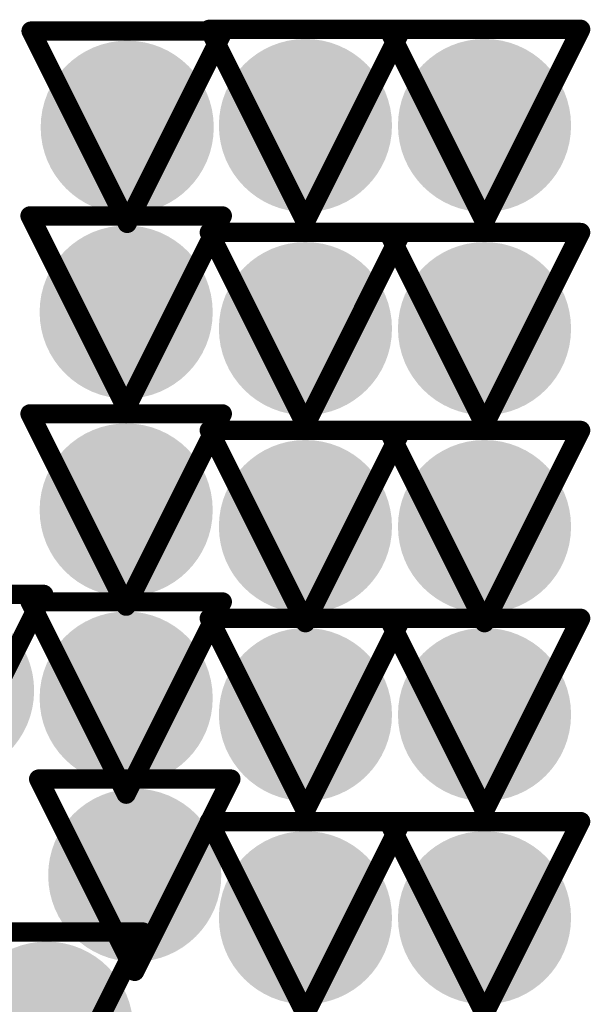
# Model space of a CAD drawing. Header units: inches. Extents: x -2.3 to 12.7, y -2.8 to 6.7.
# Tile 125 of 171: x 0.3839 to 0.4432, y 1.5069 to 1.6093. Entities that reach past the tile are written whole.
import ezdxf

# ---------------------------------------------------------------- set-up
doc = ezdxf.new("R2010")
doc.units = ezdxf.units.IN
doc.header["$MEASUREMENT"] = 0
for name, color, linetype in [('Bottom Layer', 5, 'Continuous'), ('Drill Drawing', 1, 'Continuous'), ('L2_GND1', 16, 'Continuous'), ('L3_PWR1', 130, 'Continuous'), ('Top Layer', 1, 'Continuous'), ('Via Holes', 16, 'Continuous')]:
    doc.layers.add(name, color=color, linetype=linetype)

msp = doc.modelspace()

# ---------------------------------------------------------------- hatches: boundary and pattern name
at = {"layer": 'Bottom Layer'}
h = msp.add_hatch(color=5, dxfattribs=at)
edge = h.paths.add_edge_path()
edge.add_arc((0.41362, 1.59825), 0.009, 0, 360)
h = msp.add_hatch(color=5, dxfattribs=at)
edge = h.paths.add_edge_path()
edge.add_arc((0.43224, 1.59825), 0.009, 0, 360)
h = msp.add_hatch(color=5, dxfattribs=at)
edge = h.paths.add_edge_path()
edge.add_arc((0.39509, 1.59807), 0.009, 0, 360)
h = msp.add_hatch(color=5, dxfattribs=at)
edge = h.paths.add_edge_path()
edge.add_arc((0.39498, 1.57885), 0.009, 0, 360)
h = msp.add_hatch(color=5, dxfattribs=at)
edge = h.paths.add_edge_path()
edge.add_arc((0.41362, 1.57713), 0.009, 0, 360)
h = msp.add_hatch(color=5, dxfattribs=at)
edge = h.paths.add_edge_path()
edge.add_arc((0.43224, 1.57713), 0.009, 0, 360)
h = msp.add_hatch(color=5, dxfattribs=at)
edge = h.paths.add_edge_path()
edge.add_arc((0.39498, 1.55827), 0.009, 0, 360)
h = msp.add_hatch(color=5, dxfattribs=at)
edge = h.paths.add_edge_path()
edge.add_arc((0.41362, 1.55655), 0.009, 0, 360)
h = msp.add_hatch(color=5, dxfattribs=at)
edge = h.paths.add_edge_path()
edge.add_arc((0.43224, 1.55655), 0.009, 0, 360)
h = msp.add_hatch(color=5, dxfattribs=at)
edge = h.paths.add_edge_path()
edge.add_arc((0.37641, 1.5395), 0.009, 0, 360)
h = msp.add_hatch(color=5, dxfattribs=at)
edge = h.paths.add_edge_path()
edge.add_arc((0.39498, 1.53872), 0.009, 0, 360)
h = msp.add_hatch(color=5, dxfattribs=at)
edge = h.paths.add_edge_path()
edge.add_arc((0.41362, 1.53701), 0.009, 0, 360)
h = msp.add_hatch(color=5, dxfattribs=at)
edge = h.paths.add_edge_path()
edge.add_arc((0.43224, 1.53701), 0.009, 0, 360)
h = msp.add_hatch(color=5, dxfattribs=at)
edge = h.paths.add_edge_path()
edge.add_arc((0.39587, 1.5203), 0.009, 0, 360)
h = msp.add_hatch(color=5, dxfattribs=at)
edge = h.paths.add_edge_path()
edge.add_arc((0.41362, 1.51588), 0.009, 0, 360)
h = msp.add_hatch(color=5, dxfattribs=at)
edge = h.paths.add_edge_path()
edge.add_arc((0.43224, 1.51588), 0.009, 0, 360)
h = msp.add_hatch(color=5, dxfattribs=at)
edge = h.paths.add_edge_path()
edge.add_arc((0.38671, 1.5044), 0.009, 0, 360)
at = {"layer": 'L2_GND1'}
h = msp.add_hatch(color=16, dxfattribs=at)
edge = h.paths.add_edge_path()
edge.add_arc((0.41362, 1.59825), 0.009, 0, 360)
h = msp.add_hatch(color=16, dxfattribs=at)
edge = h.paths.add_edge_path()
edge.add_arc((0.43224, 1.59825), 0.009, 0, 360)
h = msp.add_hatch(color=16, dxfattribs=at)
edge = h.paths.add_edge_path()
edge.add_arc((0.39509, 1.59807), 0.009, 0, 360)
h = msp.add_hatch(color=16, dxfattribs=at)
edge = h.paths.add_edge_path()
edge.add_arc((0.39498, 1.57885), 0.009, 0, 360)
h = msp.add_hatch(color=16, dxfattribs=at)
edge = h.paths.add_edge_path()
edge.add_arc((0.41362, 1.57713), 0.009, 0, 360)
h = msp.add_hatch(color=16, dxfattribs=at)
edge = h.paths.add_edge_path()
edge.add_arc((0.43224, 1.57713), 0.009, 0, 360)
h = msp.add_hatch(color=16, dxfattribs=at)
edge = h.paths.add_edge_path()
edge.add_arc((0.39498, 1.55827), 0.009, 0, 360)
h = msp.add_hatch(color=16, dxfattribs=at)
edge = h.paths.add_edge_path()
edge.add_arc((0.41362, 1.55655), 0.009, 0, 360)
h = msp.add_hatch(color=16, dxfattribs=at)
edge = h.paths.add_edge_path()
edge.add_arc((0.43224, 1.55655), 0.009, 0, 360)
h = msp.add_hatch(color=16, dxfattribs=at)
edge = h.paths.add_edge_path()
edge.add_arc((0.37641, 1.5395), 0.009, 0, 360)
h = msp.add_hatch(color=16, dxfattribs=at)
edge = h.paths.add_edge_path()
edge.add_arc((0.39498, 1.53872), 0.009, 0, 360)
h = msp.add_hatch(color=16, dxfattribs=at)
edge = h.paths.add_edge_path()
edge.add_arc((0.41362, 1.53701), 0.009, 0, 360)
h = msp.add_hatch(color=16, dxfattribs=at)
edge = h.paths.add_edge_path()
edge.add_arc((0.43224, 1.53701), 0.009, 0, 360)
h = msp.add_hatch(color=16, dxfattribs=at)
edge = h.paths.add_edge_path()
edge.add_arc((0.39587, 1.5203), 0.009, 0, 360)
h = msp.add_hatch(color=16, dxfattribs=at)
edge = h.paths.add_edge_path()
edge.add_arc((0.41362, 1.51588), 0.009, 0, 360)
h = msp.add_hatch(color=16, dxfattribs=at)
edge = h.paths.add_edge_path()
edge.add_arc((0.43224, 1.51588), 0.009, 0, 360)
h = msp.add_hatch(color=16, dxfattribs=at)
edge = h.paths.add_edge_path()
edge.add_arc((0.38671, 1.5044), 0.009, 0, 360)
at = {"layer": 'L3_PWR1'}
h = msp.add_hatch(color=130, dxfattribs=at)
edge = h.paths.add_edge_path()
edge.add_arc((0.41362, 1.59825), 0.009, 0, 360)
h = msp.add_hatch(color=130, dxfattribs=at)
edge = h.paths.add_edge_path()
edge.add_arc((0.43224, 1.59825), 0.009, 0, 360)
h = msp.add_hatch(color=130, dxfattribs=at)
edge = h.paths.add_edge_path()
edge.add_arc((0.39509, 1.59807), 0.009, 0, 360)
h = msp.add_hatch(color=130, dxfattribs=at)
edge = h.paths.add_edge_path()
edge.add_arc((0.39498, 1.57885), 0.009, 0, 360)
h = msp.add_hatch(color=130, dxfattribs=at)
edge = h.paths.add_edge_path()
edge.add_arc((0.41362, 1.57713), 0.009, 0, 360)
h = msp.add_hatch(color=130, dxfattribs=at)
edge = h.paths.add_edge_path()
edge.add_arc((0.43224, 1.57713), 0.009, 0, 360)
h = msp.add_hatch(color=130, dxfattribs=at)
edge = h.paths.add_edge_path()
edge.add_arc((0.39498, 1.55827), 0.009, 0, 360)
h = msp.add_hatch(color=130, dxfattribs=at)
edge = h.paths.add_edge_path()
edge.add_arc((0.41362, 1.55655), 0.009, 0, 360)
h = msp.add_hatch(color=130, dxfattribs=at)
edge = h.paths.add_edge_path()
edge.add_arc((0.43224, 1.55655), 0.009, 0, 360)
h = msp.add_hatch(color=130, dxfattribs=at)
edge = h.paths.add_edge_path()
edge.add_arc((0.37641, 1.5395), 0.009, 0, 360)
h = msp.add_hatch(color=130, dxfattribs=at)
edge = h.paths.add_edge_path()
edge.add_arc((0.39498, 1.53872), 0.009, 0, 360)
h = msp.add_hatch(color=130, dxfattribs=at)
edge = h.paths.add_edge_path()
edge.add_arc((0.41362, 1.53701), 0.009, 0, 360)
h = msp.add_hatch(color=130, dxfattribs=at)
edge = h.paths.add_edge_path()
edge.add_arc((0.43224, 1.53701), 0.009, 0, 360)
h = msp.add_hatch(color=130, dxfattribs=at)
edge = h.paths.add_edge_path()
edge.add_arc((0.39587, 1.5203), 0.009, 0, 360)
h = msp.add_hatch(color=130, dxfattribs=at)
edge = h.paths.add_edge_path()
edge.add_arc((0.41362, 1.51588), 0.009, 0, 360)
h = msp.add_hatch(color=130, dxfattribs=at)
edge = h.paths.add_edge_path()
edge.add_arc((0.43224, 1.51588), 0.009, 0, 360)
h = msp.add_hatch(color=130, dxfattribs=at)
edge = h.paths.add_edge_path()
edge.add_arc((0.38671, 1.5044), 0.009, 0, 360)
at = {"layer": 'Top Layer'}
h = msp.add_hatch(color=1, dxfattribs=at)
edge = h.paths.add_edge_path()
edge.add_arc((0.41362, 1.59825), 0.009, 0, 360)
h = msp.add_hatch(color=1, dxfattribs=at)
edge = h.paths.add_edge_path()
edge.add_arc((0.43224, 1.59825), 0.009, 0, 360)
h = msp.add_hatch(color=1, dxfattribs=at)
edge = h.paths.add_edge_path()
edge.add_arc((0.39509, 1.59807), 0.009, 0, 360)
h = msp.add_hatch(color=1, dxfattribs=at)
edge = h.paths.add_edge_path()
edge.add_arc((0.39498, 1.57885), 0.009, 0, 360)
h = msp.add_hatch(color=1, dxfattribs=at)
edge = h.paths.add_edge_path()
edge.add_arc((0.41362, 1.57713), 0.009, 0, 360)
h = msp.add_hatch(color=1, dxfattribs=at)
edge = h.paths.add_edge_path()
edge.add_arc((0.43224, 1.57713), 0.009, 0, 360)
h = msp.add_hatch(color=1, dxfattribs=at)
edge = h.paths.add_edge_path()
edge.add_arc((0.39498, 1.55827), 0.009, 0, 360)
h = msp.add_hatch(color=1, dxfattribs=at)
edge = h.paths.add_edge_path()
edge.add_arc((0.41362, 1.55655), 0.009, 0, 360)
h = msp.add_hatch(color=1, dxfattribs=at)
edge = h.paths.add_edge_path()
edge.add_arc((0.43224, 1.55655), 0.009, 0, 360)
h = msp.add_hatch(color=1, dxfattribs=at)
edge = h.paths.add_edge_path()
edge.add_arc((0.37641, 1.5395), 0.009, 0, 360)
h = msp.add_hatch(color=1, dxfattribs=at)
edge = h.paths.add_edge_path()
edge.add_arc((0.39498, 1.53872), 0.009, 0, 360)
h = msp.add_hatch(color=1, dxfattribs=at)
edge = h.paths.add_edge_path()
edge.add_arc((0.41362, 1.53701), 0.009, 0, 360)
h = msp.add_hatch(color=1, dxfattribs=at)
edge = h.paths.add_edge_path()
edge.add_arc((0.43224, 1.53701), 0.009, 0, 360)
h = msp.add_hatch(color=1, dxfattribs=at)
edge = h.paths.add_edge_path()
edge.add_arc((0.39587, 1.5203), 0.009, 0, 360)
h = msp.add_hatch(color=1, dxfattribs=at)
edge = h.paths.add_edge_path()
edge.add_arc((0.41362, 1.51588), 0.009, 0, 360)
h = msp.add_hatch(color=1, dxfattribs=at)
edge = h.paths.add_edge_path()
edge.add_arc((0.43224, 1.51588), 0.009, 0, 360)
h = msp.add_hatch(color=1, dxfattribs=at)
edge = h.paths.add_edge_path()
edge.add_arc((0.38671, 1.5044), 0.009, 0, 360)
at = {"layer": 'Via Holes'}
h = msp.add_hatch(color=7, dxfattribs=at)
edge = h.paths.add_edge_path()
edge.add_arc((0.41362, 1.59825), 0.004, 0, 360)
h = msp.add_hatch(color=7, dxfattribs=at)
edge = h.paths.add_edge_path()
edge.add_arc((0.43224, 1.59825), 0.004, 0, 360)
h = msp.add_hatch(color=7, dxfattribs=at)
edge = h.paths.add_edge_path()
edge.add_arc((0.39509, 1.59807), 0.004, 0, 360)
h = msp.add_hatch(color=7, dxfattribs=at)
edge = h.paths.add_edge_path()
edge.add_arc((0.39498, 1.57885), 0.004, 0, 360)
h = msp.add_hatch(color=7, dxfattribs=at)
edge = h.paths.add_edge_path()
edge.add_arc((0.41362, 1.57713), 0.004, 0, 360)
h = msp.add_hatch(color=7, dxfattribs=at)
edge = h.paths.add_edge_path()
edge.add_arc((0.43224, 1.57713), 0.004, 0, 360)
h = msp.add_hatch(color=7, dxfattribs=at)
edge = h.paths.add_edge_path()
edge.add_arc((0.39498, 1.55827), 0.004, 0, 360)
h = msp.add_hatch(color=7, dxfattribs=at)
edge = h.paths.add_edge_path()
edge.add_arc((0.41362, 1.55655), 0.004, 0, 360)
h = msp.add_hatch(color=7, dxfattribs=at)
edge = h.paths.add_edge_path()
edge.add_arc((0.43224, 1.55655), 0.004, 0, 360)
h = msp.add_hatch(color=7, dxfattribs=at)
edge = h.paths.add_edge_path()
edge.add_arc((0.39498, 1.53872), 0.004, 0, 360)
h = msp.add_hatch(color=7, dxfattribs=at)
edge = h.paths.add_edge_path()
edge.add_arc((0.41362, 1.53701), 0.004, 0, 360)
h = msp.add_hatch(color=7, dxfattribs=at)
edge = h.paths.add_edge_path()
edge.add_arc((0.43224, 1.53701), 0.004, 0, 360)
h = msp.add_hatch(color=7, dxfattribs=at)
edge = h.paths.add_edge_path()
edge.add_arc((0.39587, 1.5203), 0.004, 0, 360)
h = msp.add_hatch(color=7, dxfattribs=at)
edge = h.paths.add_edge_path()
edge.add_arc((0.41362, 1.51588), 0.004, 0, 360)
h = msp.add_hatch(color=7, dxfattribs=at)
edge = h.paths.add_edge_path()
edge.add_arc((0.43224, 1.51588), 0.004, 0, 360)
h = msp.add_hatch(color=7, dxfattribs=at)
edge = h.paths.add_edge_path()
edge.add_arc((0.38671, 1.5044), 0.004, 0, 360)

# ---------------------------------------------------------------- linework, layer by layer
at = {"layer": 'Drill Drawing'}
for points in [[(0.38509, 1.60807, 0.002, 0.002, 0), (0.40509, 1.60807, 0.002, 0.002, 0)], [(0.38509, 1.60807, 0.002, 0.002, 0), (0.39509, 1.58807, 0.002, 0.002, 0)], [(0.39509, 1.58807, 0.002, 0.002, 0), (0.40509, 1.60807, 0.002, 0.002, 0)], [(0.40362, 1.60825, 0.002, 0.002, 0), (0.42362, 1.60825, 0.002, 0.002, 0)], [(0.40362, 1.60825, 0.002, 0.002, 0), (0.41362, 1.58825, 0.002, 0.002, 0)], [(0.41362, 1.58825, 0.002, 0.002, 0), (0.42362, 1.60825, 0.002, 0.002, 0)], [(0.42224, 1.60825, 0.002, 0.002, 0), (0.44224, 1.60825, 0.002, 0.002, 0)], [(0.42224, 1.60825, 0.002, 0.002, 0), (0.43224, 1.58825, 0.002, 0.002, 0)], [(0.43224, 1.58825, 0.002, 0.002, 0), (0.44224, 1.60825, 0.002, 0.002, 0)], [(0.38498, 1.58885, 0.002, 0.002, 0), (0.40498, 1.58885, 0.002, 0.002, 0)], [(0.38498, 1.58885, 0.002, 0.002, 0), (0.39498, 1.56885, 0.002, 0.002, 0)], [(0.39498, 1.56885, 0.002, 0.002, 0), (0.40498, 1.58885, 0.002, 0.002, 0)], [(0.40362, 1.58713, 0.002, 0.002, 0), (0.42362, 1.58713, 0.002, 0.002, 0)], [(0.40362, 1.58713, 0.002, 0.002, 0), (0.41362, 1.56713, 0.002, 0.002, 0)], [(0.41362, 1.56713, 0.002, 0.002, 0), (0.42362, 1.58713, 0.002, 0.002, 0)], [(0.42224, 1.58713, 0.002, 0.002, 0), (0.44224, 1.58713, 0.002, 0.002, 0)], [(0.42224, 1.58713, 0.002, 0.002, 0), (0.43224, 1.56713, 0.002, 0.002, 0)], [(0.43224, 1.56713, 0.002, 0.002, 0), (0.44224, 1.58713, 0.002, 0.002, 0)], [(0.38498, 1.56827, 0.002, 0.002, 0), (0.40498, 1.56827, 0.002, 0.002, 0)], [(0.38498, 1.56827, 0.002, 0.002, 0), (0.39498, 1.54827, 0.002, 0.002, 0)], [(0.39498, 1.54827, 0.002, 0.002, 0), (0.40498, 1.56827, 0.002, 0.002, 0)], [(0.40362, 1.56655, 0.002, 0.002, 0), (0.42362, 1.56655, 0.002, 0.002, 0)], [(0.40362, 1.56655, 0.002, 0.002, 0), (0.41362, 1.54655, 0.002, 0.002, 0)], [(0.41362, 1.54655, 0.002, 0.002, 0), (0.42362, 1.56655, 0.002, 0.002, 0)], [(0.42224, 1.56655, 0.002, 0.002, 0), (0.44224, 1.56655, 0.002, 0.002, 0)], [(0.42224, 1.56655, 0.002, 0.002, 0), (0.43224, 1.54655, 0.002, 0.002, 0)], [(0.43224, 1.54655, 0.002, 0.002, 0), (0.44224, 1.56655, 0.002, 0.002, 0)], [(0.36641, 1.5495, 0.002, 0.002, 0), (0.38641, 1.5495, 0.002, 0.002, 0)], [(0.37641, 1.5295, 0.002, 0.002, 0), (0.38641, 1.5495, 0.002, 0.002, 0)], [(0.38498, 1.54872, 0.002, 0.002, 0), (0.40498, 1.54872, 0.002, 0.002, 0)], [(0.38498, 1.54872, 0.002, 0.002, 0), (0.39498, 1.52872, 0.002, 0.002, 0)], [(0.39498, 1.52872, 0.002, 0.002, 0), (0.40498, 1.54872, 0.002, 0.002, 0)], [(0.40362, 1.54701, 0.002, 0.002, 0), (0.42362, 1.54701, 0.002, 0.002, 0)], [(0.40362, 1.54701, 0.002, 0.002, 0), (0.41362, 1.52701, 0.002, 0.002, 0)], [(0.41362, 1.52701, 0.002, 0.002, 0), (0.42362, 1.54701, 0.002, 0.002, 0)], [(0.42224, 1.54701, 0.002, 0.002, 0), (0.44224, 1.54701, 0.002, 0.002, 0)], [(0.42224, 1.54701, 0.002, 0.002, 0), (0.43224, 1.52701, 0.002, 0.002, 0)], [(0.43224, 1.52701, 0.002, 0.002, 0), (0.44224, 1.54701, 0.002, 0.002, 0)], [(0.38588, 1.5303, 0.002, 0.002, 0), (0.40587, 1.5303, 0.002, 0.002, 0)], [(0.38588, 1.5303, 0.002, 0.002, 0), (0.39587, 1.5103, 0.002, 0.002, 0)], [(0.39587, 1.5103, 0.002, 0.002, 0), (0.40587, 1.5303, 0.002, 0.002, 0)], [(0.40362, 1.52588, 0.002, 0.002, 0), (0.42362, 1.52588, 0.002, 0.002, 0)], [(0.40362, 1.52588, 0.002, 0.002, 0), (0.41362, 1.50588, 0.002, 0.002, 0)], [(0.41362, 1.50588, 0.002, 0.002, 0), (0.42362, 1.52588, 0.002, 0.002, 0)], [(0.42224, 1.52588, 0.002, 0.002, 0), (0.44224, 1.52588, 0.002, 0.002, 0)], [(0.42224, 1.52588, 0.002, 0.002, 0), (0.43224, 1.50588, 0.002, 0.002, 0)], [(0.43224, 1.50588, 0.002, 0.002, 0), (0.44224, 1.52588, 0.002, 0.002, 0)], [(0.37671, 1.5144, 0.002, 0.002, 0), (0.39671, 1.5144, 0.002, 0.002, 0)], [(0.38671, 1.4944, 0.002, 0.002, 0), (0.39671, 1.5144, 0.002, 0.002, 0)]]:
    msp.add_lwpolyline(points, format="xyseb", dxfattribs=at)
for points in [[(0.38459, 1.60807, 0.001, 0.001, 1), (0.38559, 1.60807, 0.001, 0.001, 1)], [(0.38459, 1.60807, 0.001, 0.001, 1), (0.38559, 1.60807, 0.001, 0.001, 1)], [(0.40312, 1.60825, 0.001, 0.001, 1), (0.40412, 1.60825, 0.001, 0.001, 1)], [(0.40312, 1.60825, 0.001, 0.001, 1), (0.40412, 1.60825, 0.001, 0.001, 1)], [(0.40459, 1.60807, 0.001, 0.001, 1), (0.40559, 1.60807, 0.001, 0.001, 1)], [(0.40459, 1.60807, 0.001, 0.001, 1), (0.40559, 1.60807, 0.001, 0.001, 1)], [(0.42174, 1.60825, 0.001, 0.001, 1), (0.42274, 1.60825, 0.001, 0.001, 1)], [(0.42174, 1.60825, 0.001, 0.001, 1), (0.42274, 1.60825, 0.001, 0.001, 1)], [(0.42312, 1.60825, 0.001, 0.001, 1), (0.42412, 1.60825, 0.001, 0.001, 1)], [(0.42312, 1.60825, 0.001, 0.001, 1), (0.42412, 1.60825, 0.001, 0.001, 1)], [(0.44174, 1.60825, 0.001, 0.001, 1), (0.44274, 1.60825, 0.001, 0.001, 1)], [(0.44174, 1.60825, 0.001, 0.001, 1), (0.44274, 1.60825, 0.001, 0.001, 1)], [(0.38448, 1.58885, 0.001, 0.001, 1), (0.38548, 1.58885, 0.001, 0.001, 1)], [(0.38448, 1.58885, 0.001, 0.001, 1), (0.38548, 1.58885, 0.001, 0.001, 1)], [(0.40448, 1.58885, 0.001, 0.001, 1), (0.40548, 1.58885, 0.001, 0.001, 1)], [(0.40448, 1.58885, 0.001, 0.001, 1), (0.40548, 1.58885, 0.001, 0.001, 1)], [(0.39459, 1.58807, 0.001, 0.001, 1), (0.39559, 1.58807, 0.001, 0.001, 1)], [(0.39459, 1.58807, 0.001, 0.001, 1), (0.39559, 1.58807, 0.001, 0.001, 1)], [(0.41312, 1.58825, 0.001, 0.001, 1), (0.41412, 1.58825, 0.001, 0.001, 1)], [(0.41312, 1.58825, 0.001, 0.001, 1), (0.41412, 1.58825, 0.001, 0.001, 1)], [(0.43174, 1.58825, 0.001, 0.001, 1), (0.43274, 1.58825, 0.001, 0.001, 1)], [(0.43174, 1.58825, 0.001, 0.001, 1), (0.43274, 1.58825, 0.001, 0.001, 1)], [(0.40312, 1.58713, 0.001, 0.001, 1), (0.40412, 1.58713, 0.001, 0.001, 1)], [(0.40312, 1.58713, 0.001, 0.001, 1), (0.40412, 1.58713, 0.001, 0.001, 1)], [(0.42174, 1.58713, 0.001, 0.001, 1), (0.42274, 1.58713, 0.001, 0.001, 1)], [(0.42174, 1.58713, 0.001, 0.001, 1), (0.42274, 1.58713, 0.001, 0.001, 1)], [(0.42312, 1.58713, 0.001, 0.001, 1), (0.42412, 1.58713, 0.001, 0.001, 1)], [(0.42312, 1.58713, 0.001, 0.001, 1), (0.42412, 1.58713, 0.001, 0.001, 1)], [(0.44174, 1.58713, 0.001, 0.001, 1), (0.44274, 1.58713, 0.001, 0.001, 1)], [(0.44174, 1.58713, 0.001, 0.001, 1), (0.44274, 1.58713, 0.001, 0.001, 1)], [(0.39448, 1.56885, 0.001, 0.001, 1), (0.39548, 1.56885, 0.001, 0.001, 1)], [(0.39448, 1.56885, 0.001, 0.001, 1), (0.39548, 1.56885, 0.001, 0.001, 1)], [(0.38448, 1.56827, 0.001, 0.001, 1), (0.38548, 1.56827, 0.001, 0.001, 1)], [(0.38448, 1.56827, 0.001, 0.001, 1), (0.38548, 1.56827, 0.001, 0.001, 1)], [(0.40448, 1.56827, 0.001, 0.001, 1), (0.40548, 1.56827, 0.001, 0.001, 1)], [(0.40448, 1.56827, 0.001, 0.001, 1), (0.40548, 1.56827, 0.001, 0.001, 1)], [(0.40312, 1.56655, 0.001, 0.001, 1), (0.40412, 1.56655, 0.001, 0.001, 1)], [(0.40312, 1.56655, 0.001, 0.001, 1), (0.40412, 1.56655, 0.001, 0.001, 1)], [(0.41312, 1.56713, 0.001, 0.001, 1), (0.41412, 1.56713, 0.001, 0.001, 1)], [(0.41312, 1.56713, 0.001, 0.001, 1), (0.41412, 1.56713, 0.001, 0.001, 1)], [(0.42174, 1.56655, 0.001, 0.001, 1), (0.42274, 1.56655, 0.001, 0.001, 1)], [(0.42174, 1.56655, 0.001, 0.001, 1), (0.42274, 1.56655, 0.001, 0.001, 1)], [(0.42312, 1.56655, 0.001, 0.001, 1), (0.42412, 1.56655, 0.001, 0.001, 1)], [(0.42312, 1.56655, 0.001, 0.001, 1), (0.42412, 1.56655, 0.001, 0.001, 1)], [(0.43174, 1.56713, 0.001, 0.001, 1), (0.43274, 1.56713, 0.001, 0.001, 1)], [(0.43174, 1.56713, 0.001, 0.001, 1), (0.43274, 1.56713, 0.001, 0.001, 1)], [(0.44174, 1.56655, 0.001, 0.001, 1), (0.44274, 1.56655, 0.001, 0.001, 1)], [(0.44174, 1.56655, 0.001, 0.001, 1), (0.44274, 1.56655, 0.001, 0.001, 1)], [(0.38591, 1.5495, 0.001, 0.001, 1), (0.38691, 1.5495, 0.001, 0.001, 1)], [(0.38591, 1.5495, 0.001, 0.001, 1), (0.38691, 1.5495, 0.001, 0.001, 1)], [(0.38448, 1.54872, 0.001, 0.001, 1), (0.38548, 1.54872, 0.001, 0.001, 1)], [(0.38448, 1.54872, 0.001, 0.001, 1), (0.38548, 1.54872, 0.001, 0.001, 1)], [(0.39448, 1.54827, 0.001, 0.001, 1), (0.39548, 1.54827, 0.001, 0.001, 1)], [(0.39448, 1.54827, 0.001, 0.001, 1), (0.39548, 1.54827, 0.001, 0.001, 1)], [(0.40448, 1.54872, 0.001, 0.001, 1), (0.40548, 1.54872, 0.001, 0.001, 1)], [(0.40448, 1.54872, 0.001, 0.001, 1), (0.40548, 1.54872, 0.001, 0.001, 1)], [(0.40312, 1.54701, 0.001, 0.001, 1), (0.40412, 1.54701, 0.001, 0.001, 1)], [(0.40312, 1.54701, 0.001, 0.001, 1), (0.40412, 1.54701, 0.001, 0.001, 1)], [(0.42174, 1.54701, 0.001, 0.001, 1), (0.42274, 1.54701, 0.001, 0.001, 1)], [(0.42174, 1.54701, 0.001, 0.001, 1), (0.42274, 1.54701, 0.001, 0.001, 1)], [(0.42312, 1.54701, 0.001, 0.001, 1), (0.42412, 1.54701, 0.001, 0.001, 1)], [(0.42312, 1.54701, 0.001, 0.001, 1), (0.42412, 1.54701, 0.001, 0.001, 1)], [(0.44174, 1.54701, 0.001, 0.001, 1), (0.44274, 1.54701, 0.001, 0.001, 1)], [(0.44174, 1.54701, 0.001, 0.001, 1), (0.44274, 1.54701, 0.001, 0.001, 1)], [(0.41312, 1.54655, 0.001, 0.001, 1), (0.41412, 1.54655, 0.001, 0.001, 1)], [(0.41312, 1.54655, 0.001, 0.001, 1), (0.41412, 1.54655, 0.001, 0.001, 1)], [(0.43174, 1.54655, 0.001, 0.001, 1), (0.43274, 1.54655, 0.001, 0.001, 1)], [(0.43174, 1.54655, 0.001, 0.001, 1), (0.43274, 1.54655, 0.001, 0.001, 1)], [(0.38538, 1.5303, 0.001, 0.001, 1), (0.38638, 1.5303, 0.001, 0.001, 1)], [(0.38538, 1.5303, 0.001, 0.001, 1), (0.38638, 1.5303, 0.001, 0.001, 1)], [(0.40537, 1.5303, 0.001, 0.001, 1), (0.40637, 1.5303, 0.001, 0.001, 1)], [(0.40537, 1.5303, 0.001, 0.001, 1), (0.40637, 1.5303, 0.001, 0.001, 1)], [(0.39448, 1.52872, 0.001, 0.001, 1), (0.39548, 1.52872, 0.001, 0.001, 1)], [(0.39448, 1.52872, 0.001, 0.001, 1), (0.39548, 1.52872, 0.001, 0.001, 1)], [(0.41312, 1.52701, 0.001, 0.001, 1), (0.41412, 1.52701, 0.001, 0.001, 1)], [(0.41312, 1.52701, 0.001, 0.001, 1), (0.41412, 1.52701, 0.001, 0.001, 1)], [(0.43174, 1.52701, 0.001, 0.001, 1), (0.43274, 1.52701, 0.001, 0.001, 1)], [(0.43174, 1.52701, 0.001, 0.001, 1), (0.43274, 1.52701, 0.001, 0.001, 1)], [(0.40312, 1.52588, 0.001, 0.001, 1), (0.40412, 1.52588, 0.001, 0.001, 1)], [(0.40312, 1.52588, 0.001, 0.001, 1), (0.40412, 1.52588, 0.001, 0.001, 1)], [(0.42174, 1.52588, 0.001, 0.001, 1), (0.42274, 1.52588, 0.001, 0.001, 1)], [(0.42174, 1.52588, 0.001, 0.001, 1), (0.42274, 1.52588, 0.001, 0.001, 1)], [(0.42312, 1.52588, 0.001, 0.001, 1), (0.42412, 1.52588, 0.001, 0.001, 1)], [(0.42312, 1.52588, 0.001, 0.001, 1), (0.42412, 1.52588, 0.001, 0.001, 1)], [(0.44174, 1.52588, 0.001, 0.001, 1), (0.44274, 1.52588, 0.001, 0.001, 1)], [(0.44174, 1.52588, 0.001, 0.001, 1), (0.44274, 1.52588, 0.001, 0.001, 1)], [(0.39621, 1.5144, 0.001, 0.001, 1), (0.39721, 1.5144, 0.001, 0.001, 1)], [(0.39621, 1.5144, 0.001, 0.001, 1), (0.39721, 1.5144, 0.001, 0.001, 1)], [(0.39537, 1.5103, 0.001, 0.001, 1), (0.39637, 1.5103, 0.001, 0.001, 1)], [(0.39537, 1.5103, 0.001, 0.001, 1), (0.39637, 1.5103, 0.001, 0.001, 1)], [(0.41312, 1.50588, 0.001, 0.001, 1), (0.41412, 1.50588, 0.001, 0.001, 1)], [(0.41312, 1.50588, 0.001, 0.001, 1), (0.41412, 1.50588, 0.001, 0.001, 1)], [(0.43174, 1.50588, 0.001, 0.001, 1), (0.43274, 1.50588, 0.001, 0.001, 1)], [(0.43174, 1.50588, 0.001, 0.001, 1), (0.43274, 1.50588, 0.001, 0.001, 1)]]:
    msp.add_lwpolyline(points, format="xyseb", close=True, dxfattribs=at)

doc.saveas('drawing.dxf')
